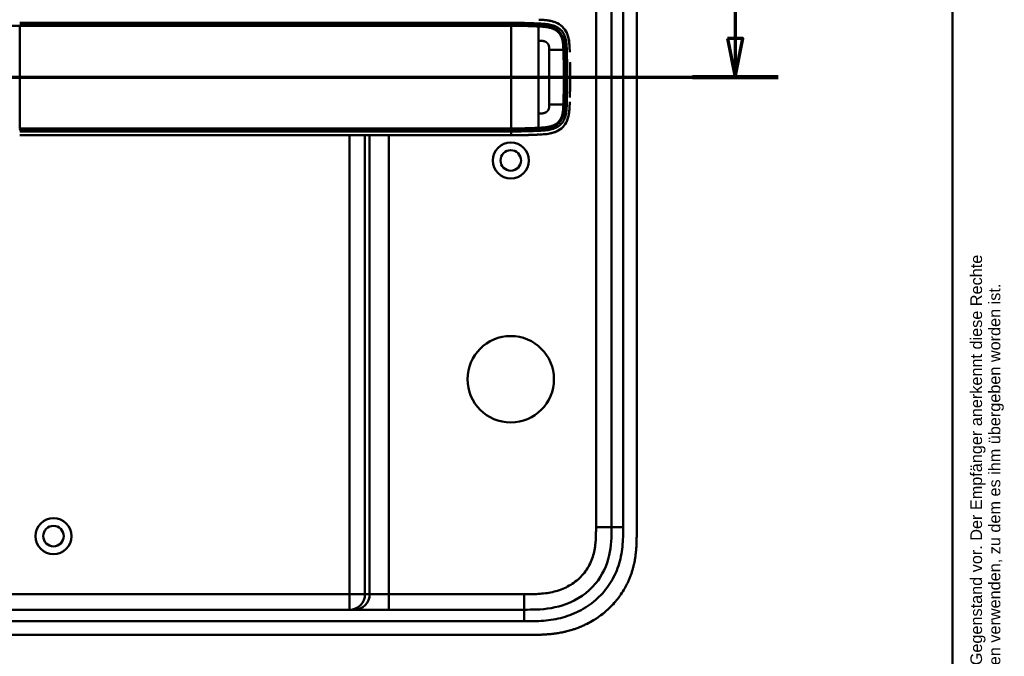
# Model space of a CAD drawing. Header units: millimetres. Extents: x 20 to 833, y 20 to 574.
# Tile 12 of 13: x 579 to 833, y 264 to 429. Entities that reach past the tile are written whole.
import ezdxf
from ezdxf.enums import TextEntityAlignment as Align

# ---------------------------------------------------------------- set-up
doc = ezdxf.new("R2010")
doc.units = ezdxf.units.MM
doc.header["$LTSCALE"] = 2
for name, color, linetype, lineweight in [('Schnittansichtslinien(DIN)', 7, 'Continuous', 70), ('Sichtbare Kanten(DIN)', 7, 'Continuous', 50), ('Sichtbare tangentiale Kanten(DIN)', 7, 'Continuous', 50), ('Skizziergeometrie(DIN)', 7, 'Continuous', 50), ('Symbole(DIN)', 7, 'Continuous', 25)]:
    doc.layers.add(name, color=color, linetype=linetype, lineweight=lineweight)
doc.styles.add('Aktuell-DIN', font='arial.ttf')
doc.styles.add('Textstil10', font='arial.ttf')
doc.styles.add('Textstil41', font='arial.ttf', dxfattribs={"width": 0.8})
doc.styles.add('Textstil83', font='arial.ttf', dxfattribs={"width": 0.8})

# ---------------------------------------------------------------- blocks, each defined once
blk = doc.blocks.new('Ränder Standardrahmen')
at = {"layer": 'Skizziergeometrie(DIN)', "flags": 128}
blk.add_lwpolyline([(10, 10), (10, 287), (410, 287), (410, 10), (10, 10)], dxfattribs=at)
blk = doc.blocks.new('Schriftfelder Heusser')
at = {"layer": 'Symbole(DIN)', "color": 7, "insert": (293.33, 191.7), "char_height": 1.5, "width": 182.3003, "attachment_point": 1, "rotation": 90, "line_spacing_factor": 0.944221, "style": 'Aktuell-DIN'}
blk.add_mtext('\\fArial|b0|i0;\\H1.5000;Die Schlossfabrik Heusser AG ist Eigentümerin dieses Dokumentes und behält sich alle Rechte an diesem und dem dargestellten Gegenstand vor. Der Empfänger anerkennt diese Rechte\\Pund wird das Dokument nicht ohne schriftliche Ermächtigung der Eigentümerin Dritten zugänglich machen oder zu anderen Zwecken verwenden, zu dem es ihm übergeben worden ist.\\P ', dxfattribs=at)
at = {"layer": 'Symbole(DIN)', "color": 179, "true_color": 0x262659, "style": 'Textstil10'}
blk.add_attdef('ERSTELLUNGSDATUM_001', (217.23, 218.29), '', height=2, dxfattribs=at)
at = {"layer": 'Symbole(DIN)', "color": 179, "true_color": 0x262659}
for tag, height, style, p in [('AUTOR', 2.49, 'Aktuell-DIN', (240.03, 219.26)), ('KONTROLLDATUM', 2, 'Textstil10', (217.42, 215.04)), ('KONTROLLIERT_VON', 2, 'Textstil10', (239.98, 215.05))]:
    blk.add_attdef(tag, text='', height=height, dxfattribs=dict(at, style=style)).set_placement(p, align=Align.MIDDLE_LEFT)
at = {"layer": 'Symbole(DIN)', "color": 7, "style": 'Textstil83', "width": 0.8}
blk.add_attdef('Anfänglicher_Ansichtsmaßstab_001', (281.57, 213.34), '', height=2.3, dxfattribs=at)
at = {"layer": 'Symbole(DIN)', "color": 179, "true_color": 0x262659, "style": 'Textstil10'}
blk.add_attdef('PROJEKT', text='', height=2, dxfattribs=at).set_placement((217.77, 209.72), align=Align.BOTTOM_LEFT)
at = {"layer": 'Symbole(DIN)', "color": 7, "style": 'Textstil41', "width": 0.8}
blk.add_attdef('STATUS', text='', height=5, dxfattribs=at).set_placement((284.53, 195.86), align=Align.MIDDLE_CENTER)
blk = doc.blocks.new('2DTransSchnitt0')
at = {"layer": 'Schnittansichtslinien(DIN)', "linetype": 'Continuous'}
for p, q in [((381.99, 218.29), (381.99, 211.86)), ((380.99, 211.86), (381.99, 206.86)), ((382.99, 211.86), (380.99, 211.86)), ((381.99, 211.86), (381.99, 206.86)), ((381.99, 206.86), (382.99, 211.86)), ((243.13, 206.86), (387.52, 206.86))]:
    blk.add_line(p, q, dxfattribs=at)
at = {"layer": 'Schnittansichtslinien(DIN)', "linetype": 'Continuous', "lineweight": 140}
blk.add_line((376.46, 206.86), (387.52, 206.86), dxfattribs=at)
at = {"layer": 'Schnittansichtslinien(DIN)', "linetype": 'Continuous', "flags": 128}
blk.add_lwpolyline([(380.99, 211.86), (381.99, 206.86), (382.99, 211.86), (380.99, 211.86)], dxfattribs=at)
at = {"layer": 'Schnittansichtslinien(DIN)'}
blk.add_solid([(380.99, 211.86), (381.99, 206.86), (382.99, 211.86), (380.99, 211.86)], dxfattribs=at)

msp = doc.modelspace()

# ---------------------------------------------------------------- linework, layer by layer
at = {"layer": 'Sichtbare Kanten(DIN)'}
for p, q in [((738.5497, 296.5064), (738.5497, 487.9376)), ((732.0497, 486.9377), (732.0497, 297.5063)), ((715.9726, 416.722), (715.9735, 416.722)), ((720.0238, 416.722), (720.0238, 416.722)), ((715.9733, 410.722), (715.9726, 410.722)), ((720.0237, 410.722), (720.0237, 410.722)), ((579.3353, 398.7253), (706.1866, 398.7253)), ((564.5881, 276.222), (709.5114, 276.222)), ((552.5889, 269.722), (710.511, 269.722))]:
    msp.add_line(p, q, dxfattribs=at)
for centre, radius in [((706.0497, 392.222), 4.65), ((706.0497, 392.222), 2.65), ((706.0497, 335.722), 11.15), ((588.0497, 295.222), 4.65), ((588.0497, 295.222), 2.65)]:
    msp.add_circle(centre, radius, dxfattribs=at)
for centre, radius, start, end in [((706.0497, 413.722), 14, 104.460826, 104.466162), ((706.0497, 413.722), 13.8, 100.783741, 100.788321), ((706.0498, 413.7221), 13.7998, 73.28693, 73.287291), ((706.0498, 413.722), 11.6, 31.185782, 31.18695), ((706.0498, 413.722), 11.5, 30.352559, 30.354178), ((706.0499, 413.7221), 11.6998, 31.98569, 31.986487), ((706.0498, 413.722), 11.5, 329.645819, 329.646888), ((706.0498, 413.7219), 11.5999, 328.813048, 328.813811), ((706.0501, 413.7218), 11.6996, 328.013511, 328.014026), ((706.0497, 413.722), 14, 255.427485, 255.432838), ((706.0497, 413.722), 13.8, 259.068146, 259.072753), ((706.0499, 413.7214), 13.7994, 286.816161, 286.816501)]:
    msp.add_arc(centre, radius, start, end, dxfattribs=at)
for points, degree, knots in [([(714.0098, 428.523), (714.0098, 428.523), (714.01, 428.5229), (714.0102, 428.5229), (714.0103, 428.5229), (714.0108, 428.5229), (714.0112, 428.5229), (714.0127, 428.5228), (714.0139, 428.5227), (714.0184, 428.5224), (714.0219, 428.5222), (714.0355, 428.5214), (714.0457, 428.5208), (714.0866, 428.5184), (714.1173, 428.5165), (714.2399, 428.5087), (714.3317, 428.5026), (714.5609, 428.4858), (714.6983, 428.4746), (714.8865, 428.4572), (714.9379, 428.4522), (714.9938, 428.4466), (714.9986, 428.4461), (715.0069, 428.4452), (715.0105, 428.4449), (715.0144, 428.4445), (715.0147, 428.4444), (715.0152, 428.4444), (715.0154, 428.4444), (715.0156, 428.4443), (715.0157, 428.4443), (715.0158, 428.4443), (715.0158, 428.4443), (715.0159, 428.4443), (715.016, 428.4443), (715.0159, 428.4443)], 3, [0, 0, 0, 0, 0.000031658, 0.000031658, 0.000071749, 0.000071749, 0.000185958, 0.000185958, 0.000528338, 0.000528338, 0.001555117, 0.001555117, 0.004635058, 0.004635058, 0.01387454, 0.01387454, 0.041593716, 0.041593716, 0.083174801, 0.083174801, 0.098766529, 0.098766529, 0.100228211, 0.100228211, 0.101324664, 0.101324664, 0.101424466, 0.101424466, 0.101474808, 0.101474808, 0.101500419, 0.101500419, 0.101513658, 0.101513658, 0.101528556, 0.101528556, 0.101528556, 0.101528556]), ([(715.016, 428.4444), (714.9592, 428.4502), (714.9024, 428.4558), (714.8457, 428.4611), (714.5671, 428.487), (714.2894, 428.5066), (714.0099, 428.5229)], 3, [1.111732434, 1.111732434, 1.111732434, 1.111732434, 1.129646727, 1.129646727, 1.129646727, 1.217620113, 1.217620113, 1.217620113, 1.217620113]), ([(714.1452, 428.5146), (715.3407, 428.4394), (716.5511, 428.2943), (718.2889, 427.575), (718.8628, 427.2222), (719.845, 426.2978), (720.2242, 425.7598), (720.8035, 424.5163), (720.9779, 423.8407), (721.1069, 422.9868), (721.1271, 422.8291), (721.1443, 422.6709)], 3, [0.0824985, 0.0824985, 0.0824985, 0.0824985, 0.43754619, 0.43754619, 0.63954908, 0.63954908, 0.83806101, 0.83806101, 1.04595103, 1.04595103, 1.09280735, 1.09280735, 1.09280735, 1.09280735]), ([(720.5111, 425.1411), (720.5112, 425.141), (720.5113, 425.1408), (720.5114, 425.1405), (720.5114, 425.1404), (720.5117, 425.1399), (720.5118, 425.1395), (720.5125, 425.1381), (720.513, 425.137), (720.515, 425.1326), (720.5165, 425.1294), (720.5225, 425.1164), (720.5269, 425.1067), (720.5446, 425.0678), (720.5576, 425.0385), (720.6085, 424.9212), (720.6445, 424.8323), (720.6912, 424.7091), (720.7037, 424.6754), (720.7204, 424.629), (720.7249, 424.6164), (720.7311, 424.5988), (720.7328, 424.5939), (720.7354, 424.5865), (720.7363, 424.584), (720.7376, 424.5804), (720.738, 424.5791), (720.7386, 424.5773), (720.7388, 424.5767), (720.7392, 424.5758), (720.7393, 424.5755), (720.7394, 424.575), (720.7395, 424.5749), (720.7395, 424.5747), (720.7396, 424.5746), (720.7396, 424.5745), (720.7396, 424.5745), (720.7396, 424.5744), (720.7397, 424.5744), (720.7397, 424.5744)], 3, [0, 0, 0, 0, 0.0000536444, 0.0000536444, 0.0000936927, 0.0000936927, 0.0002138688, 0.0002138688, 0.0005741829, 0.0005741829, 0.0016545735, 0.0016545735, 0.0048950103, 0.0048950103, 0.0146157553, 0.0146157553, 0.0437841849, 0.0437841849, 0.0547196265, 0.0547196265, 0.0588203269, 0.0588203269, 0.0604177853, 0.0604177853, 0.0612173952, 0.0612173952, 0.0616180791, 0.0616180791, 0.0618192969, 0.0618192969, 0.061920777, 0.061920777, 0.0619723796, 0.0619723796, 0.061999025, 0.061999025, 0.0620131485, 0.0620131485, 0.0620295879, 0.0620295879, 0.0620295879, 0.0620295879]), ([(721.2497, 420.9879), (721.2497, 420.9879), (721.2497, 420.9875), (721.2497, 420.9872), (721.2497, 420.9871), (721.2497, 420.9865), (721.2497, 420.9861), (721.2498, 420.9846), (721.2498, 420.9834), (721.25, 420.9786), (721.2501, 420.975), (721.2506, 420.9606), (721.251, 420.9498), (721.2524, 420.9066), (721.2535, 420.8742), (721.2578, 420.7447), (721.2608, 420.6476), (721.2662, 420.4778), (721.2685, 420.405), (721.2724, 420.2777), (721.2741, 420.2231), (721.2759, 420.1635), (721.2761, 420.1584), (721.2764, 420.1495), (721.2765, 420.1456), (721.2766, 420.1411), (721.2766, 420.1404), (721.2767, 420.1391), (721.2767, 420.1386), (721.2767, 420.138), (721.2767, 420.1379), (721.2767, 420.1378), (721.2767, 420.1378), (721.2767, 420.1378)], 3, [0, 0, 0, 0, 0.0000685, 0.0000685, 0.0001085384, 0.0001085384, 0.0002287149, 0.0002287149, 0.000589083, 0.000589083, 0.0016695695, 0.0016695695, 0.0049101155, 0.0049101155, 0.0146308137, 0.0146308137, 0.0437927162, 0.0437927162, 0.0656629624, 0.0656629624, 0.0820658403, 0.0820658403, 0.0836036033, 0.0836036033, 0.084757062, 0.084757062, 0.0849733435, 0.0849733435, 0.0851358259, 0.0851358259, 0.0851626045, 0.0851626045, 0.0851759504, 0.0851759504, 0.0851759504, 0.0851759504]), ([(721.3608, 416.0306), (721.3564, 416.4415), (721.3507, 416.8533), (721.3439, 417.2655), (721.3423, 417.3613), (721.3407, 417.4571), (721.3389, 417.5529)], 3, [0.935327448, 0.935327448, 0.935327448, 0.935327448, 1.057895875, 1.057895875, 1.057895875, 1.086373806, 1.086373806, 1.086373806, 1.086373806]), ([(721.3608, 416.0306), (721.3608, 416.0306), (721.3608, 416.0301), (721.3608, 416.0297), (721.3608, 416.0296), (721.3609, 416.029), (721.3609, 416.0286), (721.3609, 416.027), (721.3609, 416.0258), (721.3609, 416.021), (721.361, 416.0174), (721.3611, 416.003), (721.3612, 415.9922), (721.3617, 415.949), (721.362, 415.9166), (721.3633, 415.787), (721.3642, 415.6899), (721.3676, 415.3011), (721.3696, 415.0095), (721.3711, 414.6799), (721.3713, 414.642), (721.3715, 414.585), (721.3716, 414.566), (721.3717, 414.5375), (721.3718, 414.528), (721.3718, 414.5138), (721.3718, 414.509), (721.3719, 414.5019), (721.3719, 414.4995), (721.3719, 414.496), (721.3719, 414.4948), (721.3719, 414.493), (721.3719, 414.4924), (721.3719, 414.4915), (721.3719, 414.4912), (721.3719, 414.4908), (721.3719, 414.4906), (721.3719, 414.4904), (721.3719, 414.4903), (721.3719, 414.4902), (721.3719, 414.4902), (721.3719, 414.4901), (721.3719, 414.49), (721.3719, 414.49)], 3, [0, 0, 0, 0, 0.00007709, 0.00007709, 0.000117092, 0.000117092, 0.000237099, 0.000237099, 0.000597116, 0.000597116, 0.001677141, 0.001677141, 0.00491717, 0.00491717, 0.014637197, 0.014637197, 0.043797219, 0.043797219, 0.131277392, 0.131277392, 0.14267197, 0.14267197, 0.148369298, 0.148369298, 0.151218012, 0.151218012, 0.152642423, 0.152642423, 0.153354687, 0.153354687, 0.153710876, 0.153710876, 0.15388903, 0.15388903, 0.153978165, 0.153978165, 0.154022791, 0.154022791, 0.154045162, 0.154045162, 0.154056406, 0.154056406, 0.154067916, 0.154067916, 0.154067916, 0.154067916]), ([(721.3719, 412.9645), (721.3728, 413.2182), (721.3733, 413.4717), (721.3733, 413.7253), (721.3733, 413.9801), (721.3728, 414.235), (721.3719, 414.49)], 3, [0.629366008, 0.629366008, 0.629366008, 0.629366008, 0.70537642, 0.70537642, 0.70537642, 0.781786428, 0.781786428, 0.781786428, 0.781786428]), ([(721.3719, 412.9645), (721.3719, 412.9645), (721.3719, 412.964), (721.3719, 412.9637), (721.3719, 412.9635), (721.3719, 412.963), (721.3719, 412.9626), (721.3719, 412.961), (721.3719, 412.9598), (721.3719, 412.955), (721.3719, 412.9514), (721.3718, 412.937), (721.3718, 412.9262), (721.3716, 412.883), (721.3715, 412.8506), (721.3709, 412.721), (721.3704, 412.6238), (721.3682, 412.235), (721.366, 411.9435), (721.3627, 411.5972), (721.3621, 411.5425), (721.3613, 411.4674), (721.3611, 411.4469), (721.3609, 411.4254), (721.3609, 411.4244), (721.3609, 411.423), (721.3609, 411.4225), (721.3609, 411.4217), (721.3609, 411.4215), (721.3609, 411.4211), (721.3609, 411.421), (721.3608, 411.4208), (721.3608, 411.4208), (721.3608, 411.4207), (721.3608, 411.4205), (721.3608, 411.4205)], 3, [0, 0, 0, 0, 0.000067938, 0.000067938, 0.000107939, 0.000107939, 0.000227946, 0.000227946, 0.00058796, 0.00058796, 0.001667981, 0.001667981, 0.004908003, 0.004908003, 0.014628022, 0.014628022, 0.043788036, 0.043788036, 0.131268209, 0.131268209, 0.14767072, 0.14767072, 0.153821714, 0.153821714, 0.154113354, 0.154113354, 0.15425925, 0.15425925, 0.154332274, 0.154332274, 0.154368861, 0.154368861, 0.15438723, 0.15438723, 0.154405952, 0.154405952, 0.154405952, 0.154405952]), ([(721.3389, 409.8986), (721.3389, 409.8986), (721.3389, 409.8984), (721.3389, 409.8982), (721.3389, 409.8981), (721.3389, 409.8975), (721.3389, 409.8971), (721.3389, 409.8955), (721.3389, 409.8943), (721.3388, 409.8896), (721.3387, 409.886), (721.3385, 409.8716), (721.3383, 409.8608), (721.3375, 409.8176), (721.3369, 409.7852), (721.3344, 409.6557), (721.3326, 409.5586), (721.3248, 409.17), (721.3184, 408.8786), (721.3109, 408.565), (721.3104, 408.5428), (721.3097, 408.5165), (721.3096, 408.5124), (721.3095, 408.5051), (721.3094, 408.502), (721.3093, 408.4983), (721.3093, 408.4977), (721.3093, 408.4967), (721.3093, 408.4962), (721.3092, 408.4958), (721.3092, 408.4957), (721.3092, 408.4957)], 3, [0, 0, 0, 0, 0.000030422, 0.000030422, 0.000070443, 0.000070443, 0.00019048, 0.00019048, 0.000550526, 0.000550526, 0.001630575, 0.001630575, 0.004870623, 0.004870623, 0.014590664, 0.014590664, 0.043750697, 0.043750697, 0.131231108, 0.131231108, 0.137882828, 0.137882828, 0.139130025, 0.139130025, 0.140065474, 0.140065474, 0.140240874, 0.140240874, 0.140372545, 0.140372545, 0.140384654, 0.140384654, 0.140384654, 0.140384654]), ([(721.339, 409.8986), (721.3407, 409.9941), (721.3423, 410.0895), (721.3439, 410.1849), (721.3508, 410.5973), (721.3564, 411.0093), (721.3608, 411.4205)], 3, [0.324488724, 0.324488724, 0.324488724, 0.324488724, 0.352856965, 0.352856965, 0.352856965, 0.475499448, 0.475499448, 0.475499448, 0.475499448]), ([(721.2767, 407.3118), (721.2767, 407.3118), (721.2767, 407.3117), (721.2767, 407.3116), (721.2767, 407.3116), (721.2767, 407.3113), (721.2767, 407.3111), (721.2762, 407.2942), (721.2756, 407.2767), (721.2744, 407.2369), (721.2737, 407.2141), (721.2692, 407.0697), (721.2654, 406.948), (721.259, 406.7451), (721.2564, 406.664), (721.2528, 406.5557), (721.2519, 406.5286), (721.2507, 406.4925), (721.2504, 406.4835), (721.25, 406.4715), (721.2499, 406.4685), (721.2497, 406.4645), (721.2497, 406.4635), (721.2497, 406.4622), (721.2497, 406.4618), (721.2496, 406.4612), (721.2496, 406.4606), (721.2496, 406.4606)], 3, [0, 0, 0, 0, 0.0000125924, 0.0000125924, 0.0000342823, 0.0000342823, 0.0001022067, 0.0001022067, 0.0052448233, 0.0052448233, 0.0121001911, 0.0121001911, 0.0486631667, 0.0486631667, 0.0730392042, 0.0730392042, 0.0811646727, 0.0811646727, 0.083873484, 0.083873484, 0.0847767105, 0.0847767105, 0.0850779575, 0.0850779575, 0.0851783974, 0.0851783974, 0.0852798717, 0.0852798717, 0.0852798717, 0.0852798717]), ([(714.1329, 398.935), (715.215, 399.0026), (716.3026, 399.126), (717.9777, 399.717), (718.5869, 400.0409), (719.6408, 400.9166), (720.0568, 401.4343), (720.7461, 402.7304), (720.9448, 403.4662), (721.1488, 404.6955), (721.1934, 405.2373), (721.2214, 405.7823)], 3, [-1.12551215, -1.12551215, -1.12551215, -1.12551215, -0.83488116, -0.83488116, -0.64687575, -0.64687575, -0.46444011, -0.46444011, -0.25065662, -0.25065662, -0.08648506, -0.08648506, -0.08648506, -0.08648506]), ([(720.7362, 402.8663), (720.7362, 402.8663), (720.7362, 402.8662), (720.7361, 402.866), (720.7361, 402.8659), (720.736, 402.8656), (720.7359, 402.8654), (720.7356, 402.8645), (720.7354, 402.8638), (720.7344, 402.8611), (720.7337, 402.8591), (720.7309, 402.851), (720.7287, 402.8449), (720.7201, 402.8204), (720.7135, 402.8021), (720.6867, 402.7287), (720.6658, 402.6739), (720.623, 402.5659), (720.6011, 402.5128), (720.567, 402.4335), (720.5554, 402.4071), (720.5378, 402.3677), (720.5318, 402.3545), (720.5229, 402.3348), (720.5198, 402.3283), (720.5153, 402.3184), (720.5138, 402.3151), (720.5115, 402.3102), (720.5107, 402.3085), (720.5096, 402.306), (720.5092, 402.3052), (720.5086, 402.304), (720.5084, 402.3035), (720.5081, 402.3029), (720.508, 402.3027), (720.5079, 402.3024), (720.5078, 402.3023), (720.5077, 402.3021), (720.5077, 402.3021), (720.5077, 402.3019), (720.5076, 402.3019), (720.5076, 402.3019)], 3, [0, 0, 0, 0, 0.000029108, 0.000029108, 0.0000693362, 0.0000693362, 0.000142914, 0.000142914, 0.0003635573, 0.0003635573, 0.0010250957, 0.0010250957, 0.0030091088, 0.0030091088, 0.0089604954, 0.0089604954, 0.0268153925, 0.0268153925, 0.0443020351, 0.0443020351, 0.0530527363, 0.0530527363, 0.0574299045, 0.0574299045, 0.0596196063, 0.0596196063, 0.0607154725, 0.0607154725, 0.0612643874, 0.0612643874, 0.0615397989, 0.0615397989, 0.0616784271, 0.0616784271, 0.0617486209, 0.0617486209, 0.0617845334, 0.0617845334, 0.0618032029, 0.0618032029, 0.0618235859, 0.0618235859, 0.0618235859, 0.0618235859]), ([(714.9746, 399.002), (714.9743, 399.0019), (714.974, 399.0019), (714.9725, 399.0017), (714.9713, 399.0016), (714.9677, 399.0013), (714.9653, 399.001), (714.9493, 398.9994), (714.9356, 398.9981), (714.6313, 398.9684), (714.3381, 398.9472), (712.4777, 398.8357), (710.904, 398.7831), (708.2832, 398.7288), (707.2348, 398.7252), (706.1866, 398.7252)], 3, [0, 0, 0, 0, 0.000092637, 0.000092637, 0.000463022, 0.000463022, 0.001203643, 0.001203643, 0.005349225, 0.005349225, 0.093850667, 0.093850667, 0.565806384, 0.565806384, 0.880272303, 0.880272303, 0.880272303, 0.880272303]), ([(709.89, 398.7634), (710.0188, 398.7667), (710.3258, 398.7748), (710.8138, 398.7894), (711.4873, 398.8134), (712.1882, 398.8402), (712.7406, 398.8654), (713.1062, 398.8818), (713.2968, 398.8907), (713.3157, 398.8916)], 5, [0.378502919, 0.378502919, 0.378502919, 0.378502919, 0.378502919, 0.378502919, 0.442824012, 0.531388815, 0.619953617, 0.70851842, 0.718281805, 0.718281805, 0.718281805, 0.718281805, 0.718281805, 0.718281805]), ([(732.0497, 297.5063), (732.0497, 295.0832), (732.0012, 292.6239), (731.4782, 290.2818), (730.887, 287.6349), (729.7045, 285.1054), (727.9293, 282.9671), (725.9399, 280.5706), (723.2501, 278.7216), (720.2786, 277.6316), (717.8364, 276.7357), (715.2202, 276.3578), (712.5598, 276.2602), (711.547, 276.2231), (710.5282, 276.222), (709.5114, 276.222)], 3, [-3.58789452, -3.58789452, -3.58789452, -3.58789452, -2.84565165, -2.84565165, -2.84565165, -2.00680472, -2.00680472, -2.00680472, -1.06673326, -1.06673326, -1.06673326, -0.29412273, -0.29412273, -0.29412273, 0, 0, 0, 0]), ([(710.511, 269.722), (711.1085, 269.7215), (712.1595, 269.7227), (713.3708, 269.7477), (714.2836, 269.783), (714.8932, 269.8158), (715.656, 269.8699), (716.2667, 269.9243), (717.0301, 270.0077), (717.6406, 270.0875), (718.5554, 270.2286), (719.4667, 270.3988), (720.673, 270.6766), (721.5695, 270.9244), (722.4574, 271.2053), (723.044, 271.4091), (723.9153, 271.7393), (724.7741, 272.1023), (726.0353, 272.7077), (727.1251, 273.3112), (728.4396, 274.1442), (729.451, 274.8722), (730.6583, 275.8557), (731.5762, 276.7002), (732.6566, 277.824), (733.4648, 278.7751), (734.3992, 280.024), (735.0836, 281.0693), (735.7769, 282.2922), (736.1951, 283.1307), (736.5774, 283.9856), (736.8142, 284.5632), (737.0873, 285.294), (737.2874, 285.8854), (737.5139, 286.6308), (737.6768, 287.2317), (737.8944, 288.1386), (738.0771, 289.0523), (738.265, 290.2775), (738.3666, 291.1972), (738.442, 292.116), (738.48, 292.7278), (738.5139, 293.491), (738.5313, 294.099), (738.544, 294.8556), (738.5495, 295.6088), (738.5498, 296.2078), (738.5497, 296.5064)], 3, [0.000009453, 0.000009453, 0.000009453, 0.000009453, 0.041675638, 0.072925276, 0.083341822, 0.104174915, 0.114591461, 0.135424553, 0.1458411, 0.166674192, 0.177090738, 0.208340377, 0.229173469, 0.260423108, 0.270839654, 0.291672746, 0.302089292, 0.333338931, 0.354172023, 0.395838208, 0.416671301, 0.458337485, 0.479170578, 0.520836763, 0.541669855, 0.58333604, 0.604169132, 0.645835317, 0.666668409, 0.697918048, 0.708334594, 0.729167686, 0.739584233, 0.760417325, 0.770833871, 0.791666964, 0.80208351, 0.833333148, 0.854166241, 0.885415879, 0.895832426, 0.916665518, 0.927082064, 0.947915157, 0.958331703, 0.979164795, 0.999997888, 0.999997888, 0.999997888, 0.999997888])]:
    msp.add_open_spline(points, degree=degree, knots=knots, dxfattribs=at)
for points in [[(720.7394, 424.5743), (720.6724, 424.7665), (720.5964, 424.956), (720.5107, 425.141)], [(721.2551, 420.8272), (721.2553, 420.8198), (721.2555, 420.8124), (721.2558, 420.8049)], [(721.255, 406.6225), (721.2553, 406.6301), (721.2555, 406.6378), (721.2558, 406.6455)], [(720.5072, 402.302), (720.5929, 402.4861), (720.6689, 402.6749), (720.736, 402.8663)]]:
    msp.add_open_spline(points, degree=3, dxfattribs=at)
at = {"layer": 'Sichtbare tangentiale Kanten(DIN)'}
for p, q in [((728.0497, 297.5064), (728.0497, 486.9376)), ((579.3353, 400.4691), (579.3353, 426.9814)), ((664.4523, 427.278), (664.4523, 427.278)), ((668.4371, 427.278), (668.4371, 427.278)), ((669.643, 427.278), (669.643, 427.278)), ((674.624, 427.278), (674.624, 427.278)), ((706.1866, 427.2776), (706.1866, 427.7352)), ((713.203, 427.1128), (713.2388, 427.5717)), ((719.9278, 420.8049), (720.4949, 420.8049)), ((719.9278, 406.6455), (720.4949, 406.6455)), ((664.4523, 400.1724), (664.4523, 400.1725)), ((668.4371, 400.1725), (668.4371, 400.1724)), ((669.643, 400.1724), (669.643, 400.1725)), ((674.624, 400.1725), (674.624, 400.1724)), ((706.1866, 399.7151), (706.1866, 400.1729)), ((713.203, 400.3377), (713.2388, 399.8787)), ((664.4523, 280.222), (664.4523, 398.7253)), ((668.4371, 398.7253), (668.4371, 280.222)), ((669.643, 280.222), (669.643, 398.7253)), ((674.624, 398.7253), (674.624, 280.222)), ((728.0497, 297.5064), (732.0497, 297.5064)), ((732.0497, 297.5063), (735.0497, 297.5063)), ((564.5675, 280.222), (664.4523, 280.222)), ((664.4523, 280.222), (668.4371, 280.222)), ((664.4523, 280.222), (664.4523, 276.222)), ((668.4371, 280.222), (669.643, 280.222)), ((669.643, 280.222), (674.624, 280.222)), ((674.624, 280.222), (709.5125, 280.222)), ((674.624, 280.222), (674.624, 276.222)), ((709.5125, 280.222), (709.5125, 276.222)), ((709.5114, 276.222), (709.5114, 273.2226))]:
    msp.add_line(p, q, dxfattribs=at)
for centre, major_axis, start_param, end_param in [((713.1911, 403.3565), (0, 24.0208), 5.67924787, 6.06690007), ((713.1911, 424.1494), (0, -24.0763), 0.25812795, 0.63904096)]:
    msp.add_ellipse(centre, major_axis=major_axis, ratio=0.00001, start_param=start_param, end_param=end_param, dxfattribs=at)
for points, degree in [([(735.0497, 297.5063), (735.0497, 360.65), (735.0497, 423.7937), (735.0494, 486.9377)], 3), ([(706.1868, 400.4695), (706.1885, 402.6181), (706.1894, 409.4971), (706.1894, 417.9529), (706.1885, 424.832), (706.1867, 426.9809)], 5), ([(714.0099, 428.5229), (713.7802, 428.5364), (713.5493, 428.5478), (713.3157, 428.5588)], 3), ([(715.9734, 420.8049), (715.9714, 421.4697), (715.9814, 422.046), (715.7311, 422.5569), (715.3077, 422.928), (714.6726, 423.1311), (713.9899, 423.1237), (713.1911, 423.1251)], 7), ([(713.1911, 404.3254), (713.1911, 407.4002), (713.1911, 411.5027), (713.1911, 415.9477), (713.1911, 420.0502), (713.1911, 423.1251)], 5), ([(715.9734, 420.8049), (715.9734, 417.9753), (715.9739, 415.1414), (715.9729, 412.309), (715.9734, 409.4752), (715.9734, 406.6455)], 5), ([(719.633, 420.8049), (718.8815, 420.8049), (718.1476, 420.8049), (717.4236, 420.8049), (716.7014, 420.8049), (715.9734, 420.8049)], 5), ([(715.9734, 406.6455), (715.9713, 405.9806), (715.982, 405.4051), (715.7297, 404.8924), (715.3088, 404.5237), (714.6719, 404.3192), (713.9901, 404.3271), (713.1911, 404.3253)], 7), ([(719.633, 406.6455), (718.8815, 406.6455), (718.1477, 406.6455), (717.4236, 406.6455), (716.7014, 406.6455), (715.9734, 406.6455)], 5), ([(706.1866, 398.7252), (706.1866, 398.7252), (706.1866, 398.7252), (706.1866, 398.9457), (706.1866, 399.3113), (706.1866, 399.7151)], 5), ([(668.4371, 280.222), (668.4371, 278.0128), (666.653, 276.222), (664.4523, 276.222)], 3), ([(665.6583, 276.222), (667.859, 276.222), (669.643, 278.0128), (669.643, 280.222)], 3), ([(564.5881, 273.222), (612.8958, 273.222), (661.2036, 273.222), (709.5114, 273.2226)], 3)]:
    msp.add_open_spline(points, degree=degree, dxfattribs=at)
for points, degree, knots in [([(550.8231, 426.9754), (551.6512, 426.9754), (552.5796, 426.9754), (553.6067, 426.9754), (554.1202, 426.9755), (554.6566, 426.9755), (555.2101, 426.9756), (555.7636, 426.9757), (556.3341, 426.9758), (556.9166, 426.976), (557.4991, 426.9761), (558.0934, 426.9763), (558.6953, 426.9765), (559.2972, 426.9768), (559.9066, 426.977), (560.5204, 426.9773), (561.1341, 426.9775), (561.7522, 426.9778), (562.3728, 426.978), (562.9934, 426.9783), (563.6165, 426.9785), (564.2412, 426.9788), (564.8658, 426.979), (565.492, 426.9793), (566.1192, 426.9795), (566.7463, 426.9798), (567.3745, 426.98), (568.0032, 426.9802), (568.6319, 426.9804), (569.2612, 426.9805), (569.8907, 426.9806), (570.5203, 426.9808), (571.1501, 426.9809), (571.78, 426.981), (572.4099, 426.981), (573.0399, 426.9811), (573.6699, 426.9812), (574.2998, 426.9812), (574.9299, 426.9813), (575.5598, 426.9813), (576.1897, 426.9814), (576.8196, 426.9814), (577.4495, 426.9814), (578.0782, 426.9814), (578.7069, 426.9814), (579.3353, 426.9814)], 3, [-0.00908222, -0.00908222, -0.00908222, -0.00908222, 0.36893398, 0.36893398, 0.36893398, 0.55794208, 0.55794208, 0.55794208, 0.74695017, 0.74695017, 0.74695017, 0.93595827, 0.93595827, 0.93595827, 1.12496637, 1.12496637, 1.12496637, 1.31397447, 1.31397447, 1.31397447, 1.50298257, 1.50298257, 1.50298257, 1.69199066, 1.69199066, 1.69199066, 1.88099876, 1.88099876, 1.88099876, 2.07000686, 2.07000686, 2.07000686, 2.25901496, 2.25901496, 2.25901496, 2.44802306, 2.44802306, 2.44802306, 2.63703115, 2.63703115, 2.63703115, 2.82603925, 2.82603925, 2.82603925, 3.01470527, 3.01470527, 3.01470527, 3.01470527]), ([(579.3353, 427.7354), (589.2908, 427.7355), (599.2753, 427.7354), (609.2218, 427.7354), (629.6511, 427.7354), (650.1251, 427.7354), (670.5629, 427.7354), (677.1472, 427.7354), (683.7374, 427.7354), (690.3345, 427.7354), (695.6399, 427.7353), (700.9551, 427.736), (706.1866, 427.7352)], 3, [23.22998295, 23.22998295, 23.22998295, 23.22998295, 26.21683537, 26.21683537, 26.21683537, 32.35159115, 32.35159115, 32.35159115, 34.32798349, 34.32798349, 34.32798349, 35.91738638, 35.91738638, 35.91738638, 35.91738638]), ([(706.1942, 427.2776), (706.1869, 427.2776), (703.0412, 427.2785), (696.7062, 427.2775), (687.1512, 427.2784), (674.4741, 427.2777), (658.6235, 427.2781), (642.7566, 427.2779), (626.9037, 427.2781), (612.6371, 427.2779), (599.9461, 427.278), (590.4323, 427.278), (584.0919, 427.278), (580.9211, 427.278), (579.3353, 427.278)], 5, [20.64373836, 20.64373836, 20.64373836, 20.64373836, 20.64373836, 20.64373836, 20.64742881, 22.23306961, 23.81871042, 25.40435122, 26.98999203, 28.57563283, 30.16127363, 31.74691444, 32.53973484, 33.33292437, 33.33292437, 33.33292437, 33.33292437, 33.33292437, 33.33292437]), ([(579.3355, 426.9814), (581.9785, 426.9815), (584.6212, 426.9813), (589.906, 426.9813), (592.5483, 426.9814), (600.4763, 426.9814), (605.7633, 426.9813), (616.3349, 426.9813), (621.6195, 426.9814), (632.1885, 426.9813), (637.4734, 426.9813), (648.0461, 426.9813), (653.3338, 426.9814), (663.9055, 426.9813), (669.1887, 426.9813), (679.7546, 426.9814), (685.0405, 426.9814), (695.6331, 426.9812), (700.9478, 426.9824), (706.1867, 426.981)], 3, [3.01470527, 3.01470527, 3.01470527, 3.01470527, 3.80786775, 3.80786775, 4.60068816, 4.60068816, 6.18632896, 6.18632896, 7.77196976, 7.77196976, 9.35761057, 9.35761057, 10.94325137, 10.94325137, 12.52889218, 12.52889218, 14.11453298, 14.11453298, 15.70314896, 15.70314896, 15.70314896, 15.70314896]), ([(706.1868, 426.9809), (706.3544, 426.9809), (706.6953, 426.9808), (707.2091, 426.9806), (707.895, 426.9801), (708.7505, 426.9657), (709.6208, 426.9525), (710.4983, 426.9252), (711.3936, 426.8961), (712.1154, 426.8653), (712.6553, 426.8415), (713.0127, 426.825), (713.1912, 426.8163)], 5, [15.703148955, 15.703148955, 15.703148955, 15.703148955, 15.703148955, 15.703148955, 15.787843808, 15.87551383, 15.963183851, 16.050853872, 16.138523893, 16.226193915, 16.313863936, 16.402137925, 16.402137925, 16.402137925, 16.402137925, 16.402137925, 16.402137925]), ([(706.1948, 427.7352), (706.4744, 427.7352), (706.7539, 427.7353), (707.0324, 427.7349), (707.1779, 427.7346), (707.3229, 427.7342), (707.4674, 427.7334), (707.6119, 427.7325), (707.756, 427.7314), (707.9007, 427.7302), (708.0453, 427.729), (708.1905, 427.7278), (708.3355, 427.7261), (708.4804, 427.7244), (708.6249, 427.7223), (708.7695, 427.72), (708.9142, 427.7177), (709.059, 427.7152), (709.204, 427.7124), (709.349, 427.7096), (709.4941, 427.7065), (709.6399, 427.703), (709.9313, 427.6961), (710.2252, 427.6882), (710.5227, 427.679), (710.8202, 427.6699), (711.1213, 427.6595), (711.4256, 427.6483), (711.7298, 427.6371), (712.037, 427.6251), (712.341, 427.6121), (712.6453, 427.5991), (712.9456, 427.5855), (713.2388, 427.5717)], 3, [35.917386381, 35.917386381, 35.917386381, 35.917386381, 36.002191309, 36.002191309, 36.002191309, 36.046473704, 36.046473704, 36.046473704, 36.0907561, 36.0907561, 36.0907561, 36.135038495, 36.135038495, 36.135038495, 36.17932089, 36.17932089, 36.17932089, 36.223603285, 36.223603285, 36.223603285, 36.26788568, 36.26788568, 36.26788568, 36.35645047, 36.35645047, 36.35645047, 36.44501526, 36.44501526, 36.44501526, 36.533580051, 36.533580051, 36.533580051, 36.622212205, 36.622212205, 36.622212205, 36.622212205]), ([(713.203, 427.1128), (713.2029, 427.1128), (713.0247, 427.1214), (712.6675, 427.1379), (712.128, 427.1616), (711.4037, 427.1926), (710.5093, 427.2217), (709.6271, 427.2491), (708.7566, 427.2623), (707.899, 427.2767), (707.2156, 427.2772), (706.7046, 427.2774), (706.3665, 427.2775), (706.2018, 427.2776)], 5, [19.945982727, 19.945982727, 19.945982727, 19.945982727, 19.945982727, 19.945982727, 19.946068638, 20.033738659, 20.12140868, 20.209078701, 20.296748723, 20.384418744, 20.472088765, 20.559758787, 20.642970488, 20.642970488, 20.642970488, 20.642970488, 20.642970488, 20.642970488]), ([(719.9278, 420.8049), (719.9277, 420.8073), (719.9188, 421.0747), (719.899, 421.6078), (719.8569, 422.4148), (719.7075, 423.4826), (719.2287, 424.7813), (718.3512, 425.8445), (717.1779, 426.5371), (715.86, 426.8984), (714.8056, 427.0211), (714.0092, 427.072), (713.4726, 427.0997), (713.203, 427.1128)], 5, [18.88150665, 18.88150665, 18.88150665, 18.88150665, 18.88150665, 18.88150665, 18.88269678, 19.01561826, 19.14853974, 19.28146122, 19.41438271, 19.54730419, 19.68022567, 19.81314715, 19.94598253, 19.94598253, 19.94598253, 19.94598253, 19.94598253, 19.94598253]), ([(713.2388, 427.5717), (713.2706, 427.5703), (713.3022, 427.5688), (713.3338, 427.5673), (713.8616, 427.5422), (714.3697, 427.5148), (714.8679, 427.4672), (715.3662, 427.4197), (715.8551, 427.3518), (716.3275, 427.2454), (716.8, 427.1389), (717.2549, 426.9935), (717.6748, 426.7979), (718.0947, 426.6024), (718.479, 426.3565), (718.8136, 426.0582), (719.1483, 425.7598), (719.4326, 425.409), (719.659, 425.0171), (719.8853, 424.6251), (720.0533, 424.1933), (720.1732, 423.7398), (720.2931, 423.2863), (720.3654, 422.8115), (720.4115, 422.3208), (720.4574, 421.8312), (720.4777, 421.3241), (720.4949, 420.805)], 3, [36.62221223, 36.62221223, 36.62221223, 36.62221223, 36.63181354, 36.63181354, 36.63181354, 36.79213998, 36.79213998, 36.79213998, 36.95246642, 36.95246642, 36.95246642, 37.11279286, 37.11279286, 37.11279286, 37.2731193, 37.2731193, 37.2731193, 37.43344573, 37.43344573, 37.43344573, 37.59377217, 37.59377217, 37.59377217, 37.75409861, 37.75409861, 37.75409861, 37.91406709, 37.91406709, 37.91406709, 37.91406709]), ([(720.5107, 425.141), (720.4335, 425.3077), (720.3485, 425.4707), (720.2552, 425.6286), (719.9726, 426.1069), (719.6152, 426.5355), (719.2067, 426.8905), (718.7981, 427.2456), (718.3408, 427.5282), (717.8603, 427.747), (717.3798, 427.9658), (716.8763, 428.1215), (716.3697, 428.2333), (715.9196, 428.3327), (715.4673, 428.3979), (715.016, 428.4444)], 3, [0.435426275, 0.435426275, 0.435426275, 0.435426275, 0.488340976, 0.488340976, 0.488340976, 0.648667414, 0.648667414, 0.648667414, 0.808993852, 0.808993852, 0.808993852, 0.969320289, 0.969320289, 0.969320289, 1.111732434, 1.111732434, 1.111732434, 1.111732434]), ([(713.1912, 426.8163), (713.4586, 426.8034), (713.9909, 426.7758), (714.7756, 426.7255), (715.8022, 426.6049), (717.06, 426.2571), (718.1525, 425.6071), (718.9641, 424.6265), (719.4178, 423.4093), (719.5628, 422.384), (719.6045, 421.5961), (719.6242, 421.069), (719.633, 420.8049)], 5, [0, 0, 0, 0, 0, 0, 0.13231543, 0.26523692, 0.3981584, 0.53107988, 0.66400136, 0.79692285, 0.92984433, 1.06273567, 1.06273567, 1.06273567, 1.06273567, 1.06273567, 1.06273567]), ([(721.2496, 420.9879), (721.2326, 421.4807), (721.2114, 421.9774), (721.1639, 422.4781), (721.1128, 423.016), (721.031, 423.5574), (720.8879, 424.0911), (720.8445, 424.2533), (720.7951, 424.4148), (720.7394, 424.5743)], 3, [0.018480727, 0.018480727, 0.018480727, 0.018480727, 0.1676881, 0.1676881, 0.1676881, 0.328014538, 0.328014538, 0.328014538, 0.376738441, 0.376738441, 0.376738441, 0.376738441]), ([(719.633, 420.8049), (719.633, 420.8049), (719.6331, 420.8024), (719.6448, 420.4483), (719.6647, 419.7409), (719.698, 418.6743), (719.7225, 417.2613), (719.7484, 415.4917), (719.7527, 413.7252), (719.7484, 411.9587), (719.7225, 410.1866), (719.698, 408.7736), (719.6646, 407.707), (719.6448, 406.9996), (719.633, 406.6455)], 5, [17.46487568, 17.46487568, 17.46487568, 17.46487568, 17.46487568, 17.46487568, 17.46490582, 17.46613266, 17.64303668, 17.8199407, 17.99684472, 18.17374874, 18.35065276, 18.52755678, 18.7044608, 18.88262181, 18.88262181, 18.88262181, 18.88262181, 18.88262181, 18.88262181]), ([(719.9278, 406.6455), (719.9278, 406.6456), (719.9395, 406.9984), (719.9593, 407.7028), (719.9926, 408.7712), (720.0171, 410.1823), (720.043, 411.956), (720.0472, 413.7252), (720.043, 415.4945), (720.0171, 417.2682), (719.9926, 418.6793), (719.9593, 419.7477), (719.9395, 420.4521), (719.9278, 420.8049)], 5, [0.00000124, 0.00000124, 0.00000124, 0.00000124, 0.00000124, 0.00000124, 0.00003764, 0.17694166, 0.35384568, 0.5307497, 0.70765372, 0.88455774, 1.06146176, 1.23836578, 1.41530504, 1.41530504, 1.41530504, 1.41530504, 1.41530504, 1.41530504]), ([(720.4949, 420.8049), (720.4958, 420.7798), (720.4966, 420.7528), (720.4975, 420.7267), (720.5068, 420.4401), (720.5158, 420.151), (720.5244, 419.8607), (720.533, 419.5704), (720.5409, 419.2788), (720.5481, 418.9865), (720.5625, 418.4019), (720.5748, 417.8144), (720.5846, 417.2278), (720.6306, 414.4669), (720.6218, 411.7369), (720.5602, 408.9792), (720.5564, 408.8073), (720.5524, 408.6355), (720.5481, 408.4641), (720.5409, 408.1718), (720.533, 407.8802), (720.5244, 407.5899), (720.5158, 407.2996), (720.5068, 407.0104), (720.4975, 406.7238), (720.4966, 406.6977), (720.4958, 406.6716), (720.4949, 406.6455)], 3, [0, 0, 0, 0, 0.00803615, 0.00803615, 0.00803615, 0.09616602, 0.09616602, 0.09616602, 0.18429588, 0.18429588, 0.18429588, 0.36055561, 0.36055561, 0.36055561, 1.19014765, 1.19014765, 1.19014765, 1.24185425, 1.24185425, 1.24185425, 1.32998411, 1.32998411, 1.32998411, 1.41811397, 1.41811397, 1.41811397, 1.42614816, 1.42614816, 1.42614816, 1.42614816]), ([(719.633, 406.6455), (719.6242, 406.3816), (719.6046, 405.8548), (719.5629, 405.0673), (719.418, 404.0425), (718.9649, 402.8257), (718.1545, 401.8452), (717.063, 401.1947), (715.8051, 400.846), (714.778, 400.7252), (713.9927, 400.6748), (713.4596, 400.6471), (713.1911, 400.6341)], 5, [18.88262181, 18.88262181, 18.88262181, 18.88262181, 18.88262181, 18.88262181, 19.01544114, 19.14829584, 19.28115054, 19.41400525, 19.54685995, 19.67971465, 19.81256935, 19.94535719, 19.94535719, 19.94535719, 19.94535719, 19.94535719, 19.94535719]), ([(713.2031, 400.3377), (713.204, 400.3377), (713.4745, 400.3508), (714.0119, 400.3787), (714.809, 400.4297), (715.8639, 400.5528), (717.1811, 400.9147), (718.3533, 401.6079), (719.2297, 402.6711), (719.7086, 403.9716), (719.8573, 405.0389), (719.8992, 405.8455), (719.9189, 406.3783), (719.9278, 406.6455)], 5, [0, 0, 0, 0, 0, 0, 0.00044895, 0.13330365, 0.26615835, 0.39901306, 0.53186776, 0.66472246, 0.79757716, 0.93043187, 1.06447055, 1.06447055, 1.06447055, 1.06447055, 1.06447055, 1.06447055]), ([(720.4949, 406.6455), (720.4777, 406.1263), (720.4574, 405.6191), (720.4115, 405.1296), (720.3654, 404.639), (720.2931, 404.1642), (720.1732, 403.7107), (720.0534, 403.2572), (719.8853, 402.8253), (719.659, 402.4334), (719.4326, 402.0415), (719.1483, 401.6907), (718.8137, 401.3923), (718.479, 401.094), (718.0946, 400.848), (717.6746, 400.6524), (717.2547, 400.4569), (716.7997, 400.3115), (716.3276, 400.2051), (715.8554, 400.0987), (715.367, 400.0308), (714.8685, 399.9833), (714.37, 399.9357), (713.8608, 399.9082), (713.3331, 399.8831), (713.3023, 399.8817), (713.2714, 399.8802), (713.2405, 399.8788)], 3, [0, 0, 0, 0, 0.15997103, 0.15997103, 0.15997103, 0.32029741, 0.32029741, 0.32029741, 0.48062379, 0.48062379, 0.48062379, 0.64095017, 0.64095017, 0.64095017, 0.80127655, 0.80127655, 0.80127655, 0.96160293, 0.96160293, 0.96160293, 1.1219293, 1.1219293, 1.1219293, 1.28225568, 1.28225568, 1.28225568, 1.2916213, 1.2916213, 1.2916213, 1.2916213]), ([(720.736, 402.8663), (720.793, 403.0291), (720.8436, 403.1938), (720.888, 403.3594), (721.0311, 403.8931), (721.1128, 404.4344), (721.1639, 404.9723), (721.2114, 405.4723), (721.2325, 405.9684), (721.2496, 406.4606)], 3, [1.630416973, 1.630416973, 1.630416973, 1.630416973, 1.680144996, 1.680144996, 1.680144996, 1.840471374, 1.840471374, 1.840471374, 1.989484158, 1.989484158, 1.989484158, 1.989484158]), ([(714.9746, 399.0019), (715.44, 399.0486), (715.9059, 399.1148), (716.3697, 399.2171), (716.8761, 399.3289), (717.3795, 399.4846), (717.8601, 399.7034), (718.3407, 399.9222), (718.7982, 400.2049), (719.2067, 400.56), (719.6153, 400.915), (719.9726, 401.3435), (720.2552, 401.8219), (720.3471, 401.9774), (720.4309, 402.1378), (720.5072, 402.302)], 3, [0.892010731, 0.892010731, 0.892010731, 0.892010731, 1.038839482, 1.038839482, 1.038839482, 1.199165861, 1.199165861, 1.199165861, 1.359492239, 1.359492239, 1.359492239, 1.519818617, 1.519818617, 1.519818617, 1.571934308, 1.571934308, 1.571934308, 1.571934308]), ([(579.3361, 400.1725), (579.3363, 400.1725), (580.9221, 400.1725), (584.0932, 400.1725), (590.4338, 400.1725), (599.9472, 400.1724), (612.6369, 400.1725), (626.9037, 400.1724), (642.7569, 400.1726), (658.6236, 400.1723), (674.4799, 400.1727), (687.1558, 400.172), (696.7091, 400.173), (703.0425, 400.1719), (706.1866, 400.1729)], 5, [0, 0, 0, 0, 0, 0, 0.00011489, 0.79293644, 1.58575799, 3.17140109, 4.75704419, 6.34268728, 7.92833038, 9.51397348, 11.09961657, 12.68816757, 12.68816757, 12.68816757, 12.68816757, 12.68816757, 12.68816757]), ([(706.1951, 400.4695), (706.1876, 400.4695), (703.0425, 400.4685), (696.7063, 400.4696), (687.1521, 400.4687), (674.4738, 400.4694), (658.6237, 400.4689), (642.7568, 400.4692), (626.9037, 400.469), (612.6369, 400.4692), (599.9469, 400.4691), (590.4332, 400.4691), (584.0925, 400.4691), (580.9212, 400.4691), (579.3353, 400.4691)], 5, [20.64350535, 20.64350535, 20.64350535, 20.64350535, 20.64350535, 20.64350535, 20.64730417, 22.23294727, 23.81859036, 25.40423346, 26.98987656, 28.57551965, 30.16116275, 31.74680585, 32.5396274, 33.33264586, 33.33264586, 33.33264586, 33.33264586, 33.33264586, 33.33264586]), ([(706.1866, 399.7152), (700.8926, 399.7153), (695.6169, 399.7153), (690.3325, 399.7153), (670.9837, 399.7153), (651.6354, 399.7153), (632.2697, 399.7153), (619.2649, 399.7153), (606.2993, 399.7153), (593.2892, 399.7153), (588.6402, 399.7153), (583.98, 399.7153), (579.3353, 399.7153)], 3, [0, 0, 0, 0, 1.58564176, 1.58564176, 1.58564176, 7.39154159, 7.39154159, 7.39154159, 11.29043221, 11.29043221, 11.29043221, 12.68363199, 12.68363199, 12.68363199, 12.68363199]), ([(706.1866, 400.1729), (706.3545, 400.1729), (706.6959, 400.173), (707.2104, 400.1732), (707.8974, 400.1737), (708.7587, 400.1881), (709.6299, 400.2015), (710.5128, 400.2289), (711.407, 400.258), (712.1307, 400.2889), (712.6694, 400.3127), (713.0259, 400.3291), (713.203, 400.3377)], 5, [0, 0, 0, 0, 0, 0, 0.084825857, 0.172560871, 0.260295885, 0.348030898, 0.435765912, 0.523500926, 0.61123594, 0.698521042, 0.698521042, 0.698521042, 0.698521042, 0.698521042, 0.698521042]), ([(713.2396, 399.8787), (713.2392, 399.8787), (713.0631, 399.8705), (712.7078, 399.8543), (712.164, 399.8296), (711.4263, 399.8013), (710.5162, 399.7694), (709.628, 399.7456), (708.7554, 399.7284), (707.8807, 399.7184), (707.1926, 399.7155), (706.7054, 399.7151), (706.3697, 399.715), (706.1866, 399.715)], 5, [0.000084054, 0.000084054, 0.000084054, 0.000084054, 0.000084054, 0.000084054, 0.000302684, 0.088867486, 0.177432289, 0.265997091, 0.354561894, 0.443126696, 0.531691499, 0.620256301, 0.708821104, 0.708821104, 0.708821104, 0.708821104, 0.708821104, 0.708821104]), ([(713.1911, 400.6341), (713.191, 400.6341), (713.0135, 400.6255), (712.657, 400.6091), (712.1178, 400.5853), (711.3965, 400.5545), (710.5018, 400.5254), (709.6237, 400.4981), (708.7526, 400.4848), (707.8997, 400.4704), (707.2166, 400.4699), (706.7057, 400.4697), (706.3678, 400.4696), (706.2034, 400.4695)], 5, [19.945357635, 19.945357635, 19.945357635, 19.945357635, 19.945357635, 19.945357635, 19.945424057, 20.033159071, 20.120894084, 20.208629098, 20.296364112, 20.384099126, 20.47183414, 20.559569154, 20.642664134, 20.642664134, 20.642664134, 20.642664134, 20.642664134, 20.642664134]), ([(709.5114, 273.2226), (709.7267, 273.2226), (709.942, 273.2226), (710.1573, 273.2227), (710.3591, 273.2228), (710.5608, 273.2237), (710.7625, 273.2249), (710.8634, 273.2255), (710.9642, 273.2262), (711.0651, 273.2272), (711.3606, 273.23), (711.6559, 273.2346), (711.9728, 273.2418), (711.9804, 273.242), (711.988, 273.2422), (711.9957, 273.2424), (712.8826, 273.263), (713.6798, 273.3016), (714.4873, 273.3689), (714.502, 273.3701), (714.5167, 273.3713), (714.5314, 273.3726), (715.3522, 273.4421), (716.181, 273.5433), (717.004, 273.6827), (717.012, 273.6841), (717.02, 273.6855), (717.028, 273.6868), (717.8546, 273.8276), (718.6756, 274.0069), (719.4861, 274.2302), (719.4924, 274.232), (719.4987, 274.2337), (719.505, 274.2355), (721.1381, 274.6869), (722.7341, 275.3218), (724.2079, 276.1207), (725.6927, 276.9257), (727.1055, 277.927), (728.3533, 279.0719), (729.6026, 280.2181), (730.7274, 281.5473), (731.6415, 282.9624), (732.5521, 284.3724), (733.297, 285.934), (733.8302, 287.5407), (733.8314, 287.5443), (733.8326, 287.5479), (733.8338, 287.5515), (734.098, 288.3492), (734.3142, 289.1679), (734.4839, 289.9912), (734.4853, 289.9981), (734.4868, 290.005), (734.4882, 290.0119), (734.6563, 290.8314), (734.7798, 291.663), (734.8648, 292.4856), (734.8662, 292.4996), (734.8677, 292.5136), (734.8691, 292.5276), (734.9514, 293.3366), (734.9989, 294.1406), (735.0244, 295.009), (735.0248, 295.0224), (735.0252, 295.0357), (735.0256, 295.049), (735.0496, 295.8934), (735.0498, 296.6998), (735.0497, 297.5063)], 3, [37.4953956, 37.4953956, 37.4953956, 37.4953956, 37.55998693, 37.55998693, 37.55998693, 37.62051268, 37.62051268, 37.62051268, 37.65077556, 37.65077556, 37.65077556, 37.73943008, 37.73943008, 37.73943008, 37.74156418, 37.74156418, 37.74156418, 37.98891557, 37.98891557, 37.98891557, 37.99341735, 37.99341735, 37.99341735, 38.24473497, 38.24473497, 38.24473497, 38.24718527, 38.24718527, 38.24718527, 38.4996214, 38.4996214, 38.4996214, 38.50158311, 38.50158311, 38.50158311, 39.01032671, 39.01032671, 39.01032671, 39.52288449, 39.52288449, 39.52288449, 40.03604062, 40.03604062, 40.03604062, 40.5473013, 40.5473013, 40.5473013, 40.54844344, 40.54844344, 40.54844344, 40.80218495, 40.80218495, 40.80218495, 40.80430627, 40.80430627, 40.80430627, 41.05683804, 41.05683804, 41.05683804, 41.06113391, 41.06113391, 41.06113391, 41.30957938, 41.30957938, 41.30957938, 41.31339351, 41.31339351, 41.31339351, 41.55534042, 41.55534042, 41.55534042, 41.55534042]), ([(709.5125, 280.222), (709.6725, 280.222), (709.8324, 280.222), (709.9924, 280.222), (710.4389, 280.2222), (710.8854, 280.224), (711.3318, 280.2306), (711.5603, 280.234), (711.7887, 280.2386), (712.0172, 280.2449), (712.0934, 280.247), (712.1695, 280.2493), (712.2489, 280.2518), (712.5589, 280.262), (712.8533, 280.2748), (713.1588, 280.2924), (713.1662, 280.2928), (713.1736, 280.2933), (713.181, 280.2937), (713.7982, 280.3298), (714.3861, 280.3816), (714.9792, 280.4574), (714.9884, 280.4586), (714.9977, 280.4598), (715.0069, 280.461), (715.6071, 280.5384), (716.1993, 280.6394), (716.7888, 280.7708), (716.7942, 280.772), (716.7995, 280.7732), (716.8049, 280.7744), (717.404, 280.9086), (718.0004, 281.0745), (718.5799, 281.273), (718.5833, 281.2741), (718.5867, 281.2753), (718.5901, 281.2765), (719.1766, 281.4777), (719.7574, 281.7163), (720.3163, 281.9889), (720.8755, 282.2616), (721.4201, 282.572), (721.9398, 282.9164), (722.4597, 283.261), (722.9577, 283.6417), (723.4249, 284.0536), (723.8952, 284.4682), (724.34, 284.9198), (724.7458, 285.3962), (725.1501, 285.8708), (725.5231, 286.379), (725.8541, 286.9069), (726.1832, 287.4317), (726.4766, 287.9855), (726.7258, 288.55), (726.9727, 289.1092), (727.1823, 289.6922), (727.3517, 290.2805), (727.353, 290.2847), (727.3542, 290.2889), (727.3554, 290.2931), (727.5213, 290.8711), (727.6501, 291.4581), (727.7482, 292.0519), (727.7497, 292.0607), (727.7512, 292.0696), (727.7526, 292.0785), (727.849, 292.6675), (727.9152, 293.2567), (727.9606, 293.8734), (727.9612, 293.8809), (727.9617, 293.8883), (727.9623, 293.8958), (727.9844, 294.2004), (728.0004, 294.4944), (728.0127, 294.7959), (728.0254, 295.1061), (728.0338, 295.4146), (728.0393, 295.7224), (728.0499, 296.319), (728.0498, 296.9134), (728.0497, 297.5064)], 3, [0, 0, 0, 0, 0.04798585, 0.04798585, 0.04798585, 0.18192978, 0.18192978, 0.18192978, 0.25049345, 0.25049345, 0.25049345, 0.27334755, 0.27334755, 0.27334755, 0.36260262, 0.36260262, 0.36260262, 0.36476397, 0.36476397, 0.36476397, 0.54481877, 0.54481877, 0.54481877, 0.54762733, 0.54762733, 0.54762733, 0.72976946, 0.72976946, 0.72976946, 0.73141863, 0.73141863, 0.73141863, 0.91653566, 0.91653566, 0.91653566, 0.91761984, 0.91761984, 0.91761984, 1.10501897, 1.10501897, 1.10501897, 1.29248153, 1.29248153, 1.29248153, 1.47996488, 1.47996488, 1.47996488, 1.66867161, 1.66867161, 1.66867161, 1.85663915, 1.85663915, 1.85663915, 2.04349405, 2.04349405, 2.04349405, 2.22857285, 2.22857285, 2.22857285, 2.22989482, 2.22989482, 2.22989482, 2.41168802, 2.41168802, 2.41168802, 2.41440577, 2.41440577, 2.41440577, 2.59474922, 2.59474922, 2.59474922, 2.59694191, 2.59694191, 2.59694191, 2.68618508, 2.68618508, 2.68618508, 2.77802993, 2.77802993, 2.77802993, 2.95602402, 2.95602402, 2.95602402, 2.95602402])]:
    msp.add_open_spline(points, degree=degree, knots=knots, dxfattribs=at)

# ---------------------------------------------------------------- block references
at = {"xscale": 2, "yscale": 2, "zscale": 2}
for name, p in [('Ränder Standardrahmen', (0, 0)), ('Schriftfelder Heusser', (238, -362.8333))]:
    msp.add_blockref(name, p, dxfattribs=at)
at = {"layer": 'Schnittansichtslinien(DIN)', "xscale": 2, "yscale": 2, "zscale": 2}
msp.add_blockref('2DTransSchnitt0', (0, 0), dxfattribs=at)

doc.saveas('drawing.dxf')
